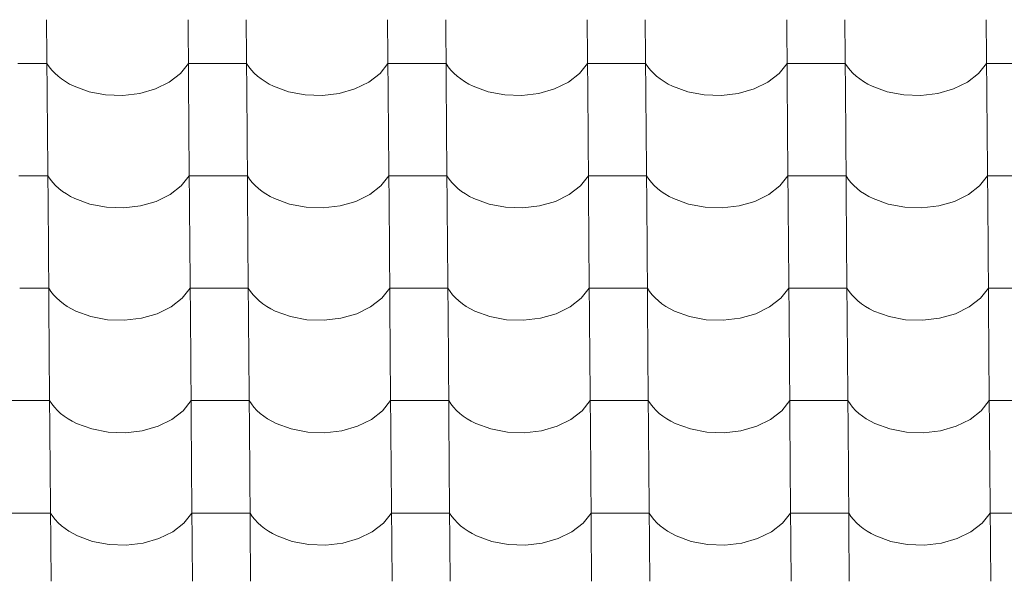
# Model space of a CAD drawing. Header units: millimetres. Extents: x -27785 to 104762, y -947 to 11132.
# Tile 146 of 146: x -2402 to -1588, y 8992 to 9456. Entities that reach past the tile are written whole.
import ezdxf

# ---------------------------------------------------------------- set-up
doc = ezdxf.new("R2010")
doc.units = ezdxf.units.MM
doc.header["$MEASUREMENT"] = 0
doc.layers.add('POHLED JIŽNÍ_1_Bourané_Výplně - Povrchové', color=7, linetype='Continuous')
doc.layers.add('POHLED JIŽNÍ_1_Konstrukce - nosné', color=7, linetype='Continuous')

# ---------------------------------------------------------------- blocks, each defined once
blk = doc.blocks.new('*X2', base_point=(-29303.7, -27473.93))
at = {"layer": 'POHLED JIŽNÍ_1_Bourané_Výplně - Povrchové', "color": 7, "linetype": 'Continuous', "lineweight": 13}
for p, q in [((-2379.94, 9456.34), (-2379.22, 9363.67)), ((-2262.98, 9456.34), (-2262.26, 9363.67)), ((-2214.95, 9456.34), (-2214.23, 9363.67)), ((-2097.99, 9456.34), (-2097.26, 9363.67)), ((-2049.95, 9456.34), (-2049.23, 9363.67)), ((-1932.99, 9456.34), (-1932.27, 9363.67)), ((-1884.96, 9456.34), (-1884.23, 9363.67)), ((-1767.99, 9456.34), (-1767.27, 9363.67)), ((-1719.96, 9456.34), (-1719.24, 9363.67)), ((-1603, 9456.34), (-1602.28, 9363.67)), ((-2379.66, 9420.18), (-2403.68, 9420.18)), ((-2379.66, 9420.18), (-2377.82, 9417.39)), ((-2269.3, 9411.8), (-2262.7, 9420.18)), ((-2238.68, 9420.18), (-2262.7, 9420.18)), ((-2214.67, 9420.18), (-2238.68, 9420.18)), ((-2214.67, 9420.18), (-2212.82, 9417.39)), ((-2104.31, 9411.8), (-2097.7, 9420.18)), ((-2073.69, 9420.18), (-2097.7, 9420.18)), ((-2049.67, 9420.18), (-2073.69, 9420.18)), ((-2049.67, 9420.18), (-2047.82, 9417.39)), ((-1939.31, 9411.8), (-1932.71, 9420.18)), ((-1908.69, 9420.18), (-1932.71, 9420.18)), ((-1884.67, 9420.18), (-1908.69, 9420.18)), ((-1884.67, 9420.18), (-1882.83, 9417.39)), ((-1774.32, 9411.8), (-1767.71, 9420.18)), ((-1743.7, 9420.18), (-1767.71, 9420.18)), ((-1719.68, 9420.18), (-1743.7, 9420.18)), ((-1719.68, 9420.18), (-1717.83, 9417.39)), ((-1609.32, 9411.8), (-1602.72, 9420.18)), ((-1578.7, 9420.18), (-1602.72, 9420.18)), ((-2377.82, 9417.39), (-2375.67, 9414.7)), ((-2375.67, 9414.7), (-2373.25, 9412.11)), ((-2373.25, 9412.11), (-2370.55, 9409.64)), ((-2278.56, 9404.63), (-2269.3, 9411.8)), ((-2212.82, 9417.39), (-2210.68, 9414.7)), ((-2210.68, 9414.7), (-2208.25, 9412.11)), ((-2208.25, 9412.11), (-2205.55, 9409.64)), ((-2113.56, 9404.63), (-2104.31, 9411.8)), ((-2047.82, 9417.39), (-2045.68, 9414.7)), ((-2045.68, 9414.7), (-2043.25, 9412.11)), ((-2043.25, 9412.11), (-2040.55, 9409.64)), ((-1948.57, 9404.63), (-1939.31, 9411.8)), ((-1882.83, 9417.39), (-1880.69, 9414.7)), ((-1880.69, 9414.7), (-1878.26, 9412.11)), ((-1878.26, 9412.11), (-1875.56, 9409.64)), ((-1783.57, 9404.63), (-1774.32, 9411.8)), ((-1717.83, 9417.39), (-1715.69, 9414.7)), ((-1715.69, 9414.7), (-1713.26, 9412.11)), ((-1713.26, 9412.11), (-1710.56, 9409.64)), ((-1618.57, 9404.63), (-1609.32, 9411.8)), ((-2370.55, 9409.64), (-2367.59, 9407.32)), ((-2367.59, 9407.32), (-2364.39, 9405.14)), ((-2364.39, 9405.14), (-2360.96, 9403.12)), ((-2289.99, 9399.04), (-2278.56, 9404.63)), ((-2205.55, 9409.64), (-2202.59, 9407.32)), ((-2202.59, 9407.32), (-2199.39, 9405.14)), ((-2199.39, 9405.14), (-2195.96, 9403.12)), ((-2124.99, 9399.04), (-2113.56, 9404.63)), ((-2040.55, 9409.64), (-2037.6, 9407.32)), ((-2037.6, 9407.32), (-2034.39, 9405.14)), ((-2034.39, 9405.14), (-2030.97, 9403.12)), ((-1960, 9399.04), (-1948.57, 9404.63)), ((-1875.56, 9409.64), (-1872.6, 9407.32)), ((-1872.6, 9407.32), (-1869.4, 9405.14)), ((-1869.4, 9405.14), (-1865.97, 9403.12)), ((-1795, 9399.04), (-1783.57, 9404.63)), ((-1710.56, 9409.64), (-1707.6, 9407.32)), ((-1707.6, 9407.32), (-1704.4, 9405.14)), ((-1704.4, 9405.14), (-1700.97, 9403.12)), ((-1630.01, 9399.04), (-1618.57, 9404.63)), ((-2360.96, 9403.12), (-2357.32, 9401.27)), ((-2357.32, 9401.27), (-2344.84, 9396.7)), ((-2344.84, 9396.7), (-2331.16, 9394.11)), ((-2316.98, 9393.64), (-2303.02, 9395.31)), ((-2303.02, 9395.31), (-2289.99, 9399.04)), ((-2195.96, 9403.12), (-2192.33, 9401.27)), ((-2192.33, 9401.27), (-2179.85, 9396.7)), ((-2179.85, 9396.7), (-2166.17, 9394.11)), ((-2151.99, 9393.64), (-2138.02, 9395.31)), ((-2138.02, 9395.31), (-2124.99, 9399.04)), ((-2030.97, 9403.12), (-2027.33, 9401.27)), ((-2027.33, 9401.27), (-2014.85, 9396.7)), ((-2014.85, 9396.7), (-2001.17, 9394.11)), ((-1986.99, 9393.64), (-1973.03, 9395.31)), ((-1973.03, 9395.31), (-1960, 9399.04)), ((-1865.97, 9403.12), (-1862.33, 9401.27)), ((-1862.33, 9401.27), (-1849.86, 9396.7)), ((-1849.86, 9396.7), (-1836.18, 9394.11)), ((-1821.99, 9393.64), (-1808.03, 9395.31)), ((-1808.03, 9395.31), (-1795, 9399.04)), ((-1700.97, 9403.12), (-1697.34, 9401.27)), ((-1697.34, 9401.27), (-1684.86, 9396.7)), ((-1684.86, 9396.7), (-1671.18, 9394.11)), ((-1657, 9393.64), (-1643.04, 9395.31)), ((-1643.04, 9395.31), (-1630.01, 9399.04)), ((-2331.16, 9394.11), (-2316.98, 9393.64)), ((-2166.17, 9394.11), (-2151.99, 9393.64)), ((-2001.17, 9394.11), (-1986.99, 9393.64)), ((-1836.18, 9394.11), (-1821.99, 9393.64)), ((-1671.18, 9394.11), (-1657, 9393.64)), ((-2379.22, 9363.33), (-2378.5, 9270.66)), ((-2262.26, 9363.33), (-2261.54, 9270.66)), ((-2214.22, 9363.33), (-2213.5, 9270.66)), ((-2097.26, 9363.33), (-2096.54, 9270.66)), ((-2049.23, 9363.33), (-2048.51, 9270.66)), ((-1932.27, 9363.33), (-1931.55, 9270.66)), ((-1884.23, 9363.33), (-1883.51, 9270.66)), ((-1767.27, 9363.33), (-1766.55, 9270.66)), ((-1719.24, 9363.33), (-1718.52, 9270.66)), ((-1602.27, 9363.33), (-1601.55, 9270.66)), ((-2378.94, 9327.18), (-2402.96, 9327.18)), ((-2378.94, 9327.18), (-2377.09, 9324.38)), ((-2377.09, 9324.38), (-2374.95, 9321.69)), ((-2268.58, 9318.79), (-2261.98, 9327.18)), ((-2237.96, 9327.18), (-2261.98, 9327.18)), ((-2213.94, 9327.18), (-2237.96, 9327.18)), ((-2213.94, 9327.18), (-2212.1, 9324.38)), ((-2212.1, 9324.38), (-2209.95, 9321.69)), ((-2103.58, 9318.79), (-2096.98, 9327.18)), ((-2072.96, 9327.18), (-2096.98, 9327.18)), ((-2048.95, 9327.18), (-2072.96, 9327.18)), ((-2048.95, 9327.18), (-2047.1, 9324.38)), ((-2047.1, 9324.38), (-2044.96, 9321.69)), ((-1938.59, 9318.79), (-1931.98, 9327.18)), ((-1907.97, 9327.18), (-1931.98, 9327.18)), ((-1883.95, 9327.18), (-1907.97, 9327.18)), ((-1883.95, 9327.18), (-1882.11, 9324.38)), ((-1882.11, 9324.38), (-1879.96, 9321.69)), ((-1773.59, 9318.79), (-1766.99, 9327.18)), ((-1742.97, 9327.18), (-1766.99, 9327.18)), ((-1718.95, 9327.18), (-1742.97, 9327.18)), ((-1718.95, 9327.18), (-1717.11, 9324.38)), ((-1717.11, 9324.38), (-1714.97, 9321.69)), ((-1608.6, 9318.79), (-1601.99, 9327.18)), ((-1577.98, 9327.18), (-1601.99, 9327.18)), ((-2374.95, 9321.69), (-2372.52, 9319.1)), ((-2372.52, 9319.1), (-2369.82, 9316.64)), ((-2369.82, 9316.64), (-2366.86, 9314.31)), ((-2366.86, 9314.31), (-2363.66, 9312.13)), ((-2277.83, 9311.62), (-2268.58, 9318.79)), ((-2209.95, 9321.69), (-2207.53, 9319.1)), ((-2207.53, 9319.1), (-2204.83, 9316.64)), ((-2204.83, 9316.64), (-2201.87, 9314.31)), ((-2201.87, 9314.31), (-2198.67, 9312.13)), ((-2112.84, 9311.62), (-2103.58, 9318.79)), ((-2044.96, 9321.69), (-2042.53, 9319.1)), ((-2042.53, 9319.1), (-2039.83, 9316.64)), ((-2039.83, 9316.64), (-2036.87, 9314.31)), ((-2036.87, 9314.31), (-2033.67, 9312.13)), ((-1947.84, 9311.62), (-1938.59, 9318.79)), ((-1879.96, 9321.69), (-1877.54, 9319.1)), ((-1877.54, 9319.1), (-1874.83, 9316.64)), ((-1874.83, 9316.64), (-1871.88, 9314.31)), ((-1871.88, 9314.31), (-1868.67, 9312.13)), ((-1782.85, 9311.62), (-1773.59, 9318.79)), ((-1714.97, 9321.69), (-1712.54, 9319.1)), ((-1712.54, 9319.1), (-1709.84, 9316.64)), ((-1709.84, 9316.64), (-1706.88, 9314.31)), ((-1706.88, 9314.31), (-1703.68, 9312.13)), ((-1617.85, 9311.62), (-1608.6, 9318.79)), ((-2363.66, 9312.13), (-2360.23, 9310.11)), ((-2360.23, 9310.11), (-2356.6, 9308.26)), ((-2356.6, 9308.26), (-2344.12, 9303.69)), ((-2302.3, 9302.3), (-2289.27, 9306.03)), ((-2289.27, 9306.03), (-2277.83, 9311.62)), ((-2198.67, 9312.13), (-2195.24, 9310.11)), ((-2195.24, 9310.11), (-2191.6, 9308.26)), ((-2191.6, 9308.26), (-2179.12, 9303.69)), ((-2137.3, 9302.3), (-2124.27, 9306.03)), ((-2124.27, 9306.03), (-2112.84, 9311.62)), ((-2033.67, 9312.13), (-2030.24, 9310.11)), ((-2030.24, 9310.11), (-2026.61, 9308.26)), ((-2026.61, 9308.26), (-2014.13, 9303.69)), ((-1972.3, 9302.3), (-1959.27, 9306.03)), ((-1959.27, 9306.03), (-1947.84, 9311.62)), ((-1868.67, 9312.13), (-1865.25, 9310.11)), ((-1865.25, 9310.11), (-1861.61, 9308.26)), ((-1861.61, 9308.26), (-1849.13, 9303.69)), ((-1807.31, 9302.3), (-1794.28, 9306.03)), ((-1794.28, 9306.03), (-1782.85, 9311.62)), ((-1703.68, 9312.13), (-1700.25, 9310.11)), ((-1700.25, 9310.11), (-1696.62, 9308.26)), ((-1696.62, 9308.26), (-1684.14, 9303.69)), ((-1642.31, 9302.3), (-1629.28, 9306.03)), ((-1629.28, 9306.03), (-1617.85, 9311.62)), ((-2344.12, 9303.69), (-2330.44, 9301.1)), ((-2330.44, 9301.1), (-2316.26, 9300.63)), ((-2316.26, 9300.63), (-2302.3, 9302.3)), ((-2179.12, 9303.69), (-2165.44, 9301.1)), ((-2165.44, 9301.1), (-2151.26, 9300.63)), ((-2151.26, 9300.63), (-2137.3, 9302.3)), ((-2014.13, 9303.69), (-2000.45, 9301.1)), ((-2000.45, 9301.1), (-1986.27, 9300.63)), ((-1986.27, 9300.63), (-1972.3, 9302.3)), ((-1849.13, 9303.69), (-1835.45, 9301.1)), ((-1835.45, 9301.1), (-1821.27, 9300.63)), ((-1821.27, 9300.63), (-1807.31, 9302.3)), ((-1684.14, 9303.69), (-1670.46, 9301.1)), ((-1670.46, 9301.1), (-1656.27, 9300.63)), ((-1656.27, 9300.63), (-1642.31, 9302.3)), ((-2378.5, 9270.32), (-2377.78, 9177.65)), ((-2261.53, 9270.32), (-2260.81, 9177.65)), ((-2213.5, 9270.32), (-2212.78, 9177.65)), ((-2096.54, 9270.32), (-2095.82, 9177.65)), ((-2048.5, 9270.32), (-2047.78, 9177.65)), ((-1931.54, 9270.32), (-1930.82, 9177.65)), ((-1883.51, 9270.32), (-1882.79, 9177.65)), ((-1766.55, 9270.32), (-1765.83, 9177.65)), ((-1718.51, 9270.32), (-1717.79, 9177.65)), ((-1601.55, 9270.32), (-1600.83, 9177.65)), ((-2378.21, 9234.17), (-2402.23, 9234.17)), ((-2378.21, 9234.17), (-2376.37, 9231.37)), ((-2267.86, 9225.78), (-2261.25, 9234.17)), ((-2237.24, 9234.17), (-2261.25, 9234.17)), ((-2213.22, 9234.17), (-2237.24, 9234.17)), ((-2213.22, 9234.17), (-2211.37, 9231.37)), ((-2102.86, 9225.78), (-2096.26, 9234.17)), ((-2072.24, 9234.17), (-2096.26, 9234.17)), ((-2048.22, 9234.17), (-2072.24, 9234.17)), ((-2048.22, 9234.17), (-2046.38, 9231.37)), ((-1937.86, 9225.78), (-1931.26, 9234.17)), ((-1907.24, 9234.17), (-1931.26, 9234.17)), ((-1883.23, 9234.17), (-1907.24, 9234.17)), ((-1883.23, 9234.17), (-1881.38, 9231.37)), ((-1772.87, 9225.78), (-1766.27, 9234.17)), ((-1742.25, 9234.17), (-1766.27, 9234.17)), ((-1718.23, 9234.17), (-1742.25, 9234.17)), ((-1718.23, 9234.17), (-1716.39, 9231.37)), ((-1607.87, 9225.78), (-1601.27, 9234.17)), ((-1577.25, 9234.17), (-1601.27, 9234.17)), ((-2376.37, 9231.37), (-2374.23, 9228.68)), ((-2374.23, 9228.68), (-2371.8, 9226.09)), ((-2371.8, 9226.09), (-2369.1, 9223.63)), ((-2277.11, 9218.61), (-2267.86, 9225.78)), ((-2211.37, 9231.37), (-2209.23, 9228.68)), ((-2209.23, 9228.68), (-2206.8, 9226.09)), ((-2206.8, 9226.09), (-2204.1, 9223.63)), ((-2112.11, 9218.61), (-2102.86, 9225.78)), ((-2046.38, 9231.37), (-2044.24, 9228.68)), ((-2044.24, 9228.68), (-2041.81, 9226.09)), ((-2041.81, 9226.09), (-2039.11, 9223.63)), ((-1947.12, 9218.61), (-1937.86, 9225.78)), ((-1881.38, 9231.37), (-1879.24, 9228.68)), ((-1879.24, 9228.68), (-1876.81, 9226.09)), ((-1876.81, 9226.09), (-1874.11, 9223.63)), ((-1782.12, 9218.61), (-1772.87, 9225.78)), ((-1716.39, 9231.37), (-1714.24, 9228.68)), ((-1714.24, 9228.68), (-1711.82, 9226.09)), ((-1711.82, 9226.09), (-1709.12, 9223.63)), ((-1617.13, 9218.61), (-1607.87, 9225.78)), ((-2369.1, 9223.63), (-2366.14, 9221.3)), ((-2366.14, 9221.3), (-2362.94, 9219.12)), ((-2362.94, 9219.12), (-2359.51, 9217.1)), ((-2359.51, 9217.1), (-2355.88, 9215.25)), ((-2288.54, 9213.02), (-2277.11, 9218.61)), ((-2204.1, 9223.63), (-2201.14, 9221.3)), ((-2201.14, 9221.3), (-2197.94, 9219.12)), ((-2197.94, 9219.12), (-2194.52, 9217.1)), ((-2194.52, 9217.1), (-2190.88, 9215.25)), ((-2123.55, 9213.02), (-2112.11, 9218.61)), ((-2039.11, 9223.63), (-2036.15, 9221.3)), ((-2036.15, 9221.3), (-2032.95, 9219.12)), ((-2032.95, 9219.12), (-2029.52, 9217.1)), ((-2029.52, 9217.1), (-2025.88, 9215.25)), ((-1958.55, 9213.02), (-1947.12, 9218.61)), ((-1874.11, 9223.63), (-1871.15, 9221.3)), ((-1871.15, 9221.3), (-1867.95, 9219.12)), ((-1867.95, 9219.12), (-1864.52, 9217.1)), ((-1864.52, 9217.1), (-1860.89, 9215.25)), ((-1793.56, 9213.02), (-1782.12, 9218.61)), ((-1709.12, 9223.63), (-1706.16, 9221.3)), ((-1706.16, 9221.3), (-1702.96, 9219.12)), ((-1702.96, 9219.12), (-1699.53, 9217.1)), ((-1699.53, 9217.1), (-1695.89, 9215.25)), ((-1628.56, 9213.02), (-1617.13, 9218.61)), ((-2355.88, 9215.25), (-2343.4, 9210.68)), ((-2343.4, 9210.68), (-2329.72, 9208.09)), ((-2329.72, 9208.09), (-2315.53, 9207.62)), ((-2315.53, 9207.62), (-2301.57, 9209.29)), ((-2301.57, 9209.29), (-2288.54, 9213.02)), ((-2190.88, 9215.25), (-2178.4, 9210.68)), ((-2178.4, 9210.68), (-2164.72, 9208.09)), ((-2164.72, 9208.09), (-2150.54, 9207.62)), ((-2150.54, 9207.62), (-2136.58, 9209.29)), ((-2136.58, 9209.29), (-2123.55, 9213.02)), ((-2025.88, 9215.25), (-2013.4, 9210.68)), ((-2013.4, 9210.68), (-1999.73, 9208.09)), ((-1999.73, 9208.09), (-1985.54, 9207.62)), ((-1985.54, 9207.62), (-1971.58, 9209.29)), ((-1971.58, 9209.29), (-1958.55, 9213.02)), ((-1860.89, 9215.25), (-1848.41, 9210.68)), ((-1848.41, 9210.68), (-1834.73, 9208.09)), ((-1834.73, 9208.09), (-1820.55, 9207.62)), ((-1820.55, 9207.62), (-1806.59, 9209.29)), ((-1806.59, 9209.29), (-1793.56, 9213.02)), ((-1695.89, 9215.25), (-1683.41, 9210.68)), ((-1683.41, 9210.68), (-1669.73, 9208.09)), ((-1669.73, 9208.09), (-1655.55, 9207.62)), ((-1655.55, 9207.62), (-1641.59, 9209.29)), ((-1641.59, 9209.29), (-1628.56, 9213.02)), ((-2377.77, 9177.31), (-2377.05, 9084.64)), ((-2260.81, 9177.31), (-2260.09, 9084.64)), ((-2212.78, 9177.31), (-2212.06, 9084.64)), ((-2095.81, 9177.31), (-2095.09, 9084.64)), ((-2047.78, 9177.31), (-2047.06, 9084.64)), ((-1930.82, 9177.31), (-1930.1, 9084.64)), ((-1882.78, 9177.31), (-1882.06, 9084.64)), ((-1765.82, 9177.31), (-1765.1, 9084.64)), ((-1717.79, 9177.31), (-1717.07, 9084.64)), ((-1600.83, 9177.31), (-1600.11, 9084.64)), ((-2401.51, 9141.16), (-2425.53, 9141.16)), ((-2377.49, 9141.16), (-2401.51, 9141.16)), ((-2377.49, 9141.16), (-2375.65, 9138.36)), ((-2375.65, 9138.36), (-2373.5, 9135.67)), ((-2373.5, 9135.67), (-2371.08, 9133.08)), ((-2267.13, 9132.77), (-2260.53, 9141.16)), ((-2236.51, 9141.16), (-2260.53, 9141.16)), ((-2212.5, 9141.16), (-2236.51, 9141.16)), ((-2212.5, 9141.16), (-2210.65, 9138.36)), ((-2210.65, 9138.36), (-2208.51, 9135.67)), ((-2208.51, 9135.67), (-2206.08, 9133.08)), ((-2102.14, 9132.77), (-2095.53, 9141.16)), ((-2071.52, 9141.16), (-2095.53, 9141.16)), ((-2047.5, 9141.16), (-2071.52, 9141.16)), ((-2047.5, 9141.16), (-2045.65, 9138.36)), ((-2045.65, 9138.36), (-2043.51, 9135.67)), ((-2043.51, 9135.67), (-2041.08, 9133.08)), ((-1937.14, 9132.77), (-1930.54, 9141.16)), ((-1906.52, 9141.16), (-1930.54, 9141.16)), ((-1882.5, 9141.16), (-1906.52, 9141.16)), ((-1882.5, 9141.16), (-1880.66, 9138.36)), ((-1880.66, 9138.36), (-1878.52, 9135.67)), ((-1878.52, 9135.67), (-1876.09, 9133.08)), ((-1772.14, 9132.77), (-1765.54, 9141.16)), ((-1741.52, 9141.16), (-1765.54, 9141.16)), ((-1717.51, 9141.16), (-1741.52, 9141.16)), ((-1717.51, 9141.16), (-1715.66, 9138.36)), ((-1715.66, 9138.36), (-1713.52, 9135.67)), ((-1713.52, 9135.67), (-1711.09, 9133.08)), ((-1607.15, 9132.77), (-1600.55, 9141.16)), ((-1576.53, 9141.16), (-1600.55, 9141.16)), ((-2371.08, 9133.08), (-2368.38, 9130.62)), ((-2368.38, 9130.62), (-2365.42, 9128.29)), ((-2365.42, 9128.29), (-2362.22, 9126.11)), ((-2276.39, 9125.6), (-2267.13, 9132.77)), ((-2206.08, 9133.08), (-2203.38, 9130.62)), ((-2203.38, 9130.62), (-2200.42, 9128.29)), ((-2200.42, 9128.29), (-2197.22, 9126.11)), ((-2111.39, 9125.6), (-2102.14, 9132.77)), ((-2041.08, 9133.08), (-2038.38, 9130.62)), ((-2038.38, 9130.62), (-2035.42, 9128.29)), ((-2035.42, 9128.29), (-2032.22, 9126.11)), ((-1946.39, 9125.6), (-1937.14, 9132.77)), ((-1876.09, 9133.08), (-1873.39, 9130.62)), ((-1873.39, 9130.62), (-1870.43, 9128.29)), ((-1870.43, 9128.29), (-1867.23, 9126.11)), ((-1781.4, 9125.6), (-1772.14, 9132.77)), ((-1711.09, 9133.08), (-1708.39, 9130.62)), ((-1708.39, 9130.62), (-1705.43, 9128.29)), ((-1705.43, 9128.29), (-1702.23, 9126.11)), ((-1616.4, 9125.6), (-1607.15, 9132.77)), ((-2362.22, 9126.11), (-2358.79, 9124.09)), ((-2358.79, 9124.09), (-2355.15, 9122.24)), ((-2355.15, 9122.24), (-2342.67, 9117.67)), ((-2300.85, 9116.28), (-2287.82, 9120.01)), ((-2287.82, 9120.01), (-2276.39, 9125.6)), ((-2197.22, 9126.11), (-2193.79, 9124.09)), ((-2193.79, 9124.09), (-2190.16, 9122.24)), ((-2190.16, 9122.24), (-2177.68, 9117.67)), ((-2135.85, 9116.28), (-2122.82, 9120.01)), ((-2122.82, 9120.01), (-2111.39, 9125.6)), ((-2032.22, 9126.11), (-2028.8, 9124.09)), ((-2028.8, 9124.09), (-2025.16, 9122.24)), ((-2025.16, 9122.24), (-2012.68, 9117.67)), ((-1970.86, 9116.28), (-1957.83, 9120.01)), ((-1957.83, 9120.01), (-1946.39, 9125.6)), ((-1867.23, 9126.11), (-1863.8, 9124.09)), ((-1863.8, 9124.09), (-1860.16, 9122.24)), ((-1860.16, 9122.24), (-1847.68, 9117.67)), ((-1805.86, 9116.28), (-1792.83, 9120.01)), ((-1792.83, 9120.01), (-1781.4, 9125.6)), ((-1702.23, 9126.11), (-1698.8, 9124.09)), ((-1698.8, 9124.09), (-1695.17, 9122.24)), ((-1695.17, 9122.24), (-1682.69, 9117.67)), ((-1640.87, 9116.28), (-1627.84, 9120.01)), ((-1627.84, 9120.01), (-1616.4, 9125.6)), ((-2342.67, 9117.67), (-2328.99, 9115.08)), ((-2328.99, 9115.08), (-2314.81, 9114.61)), ((-2314.81, 9114.61), (-2300.85, 9116.28)), ((-2177.68, 9117.67), (-2164, 9115.08)), ((-2164, 9115.08), (-2149.82, 9114.61)), ((-2149.82, 9114.61), (-2135.85, 9116.28)), ((-2012.68, 9117.67), (-1999, 9115.08)), ((-1999, 9115.08), (-1984.82, 9114.61)), ((-1984.82, 9114.61), (-1970.86, 9116.28)), ((-1847.68, 9117.67), (-1834.01, 9115.08)), ((-1834.01, 9115.08), (-1819.82, 9114.61)), ((-1819.82, 9114.61), (-1805.86, 9116.28)), ((-1682.69, 9117.67), (-1669.01, 9115.08)), ((-1669.01, 9115.08), (-1654.83, 9114.61)), ((-1654.83, 9114.61), (-1640.87, 9116.28)), ((-2377.05, 9084.3), (-2376.33, 8991.63)), ((-2260.09, 9084.3), (-2259.37, 8991.63)), ((-2212.05, 9084.3), (-2211.33, 8991.63)), ((-2095.09, 9084.3), (-2094.37, 8991.63)), ((-2047.06, 9084.3), (-2046.34, 8991.63)), ((-1930.1, 9084.3), (-1929.37, 8991.63)), ((-1882.06, 9084.3), (-1881.34, 8991.63)), ((-1765.1, 9084.3), (-1764.38, 8991.63)), ((-1717.07, 9084.3), (-1716.34, 8991.63)), ((-1600.1, 9084.3), (-1599.38, 8991.63)), ((-2400.78, 9048.15), (-2424.8, 9048.15)), ((-2376.77, 9048.15), (-2400.78, 9048.15)), ((-2376.77, 9048.15), (-2374.92, 9045.36)), ((-2374.92, 9045.36), (-2372.78, 9042.66)), ((-2266.41, 9039.76), (-2259.81, 9048.15)), ((-2235.79, 9048.15), (-2259.81, 9048.15)), ((-2211.77, 9048.15), (-2235.79, 9048.15)), ((-2211.77, 9048.15), (-2209.93, 9045.36)), ((-2209.93, 9045.36), (-2207.78, 9042.66)), ((-2101.41, 9039.76), (-2094.81, 9048.15)), ((-2070.79, 9048.15), (-2094.81, 9048.15)), ((-2046.78, 9048.15), (-2070.79, 9048.15)), ((-2046.78, 9048.15), (-2044.93, 9045.36)), ((-2044.93, 9045.36), (-2042.79, 9042.66)), ((-1936.42, 9039.76), (-1929.81, 9048.15)), ((-1905.8, 9048.15), (-1929.81, 9048.15)), ((-1881.78, 9048.15), (-1905.8, 9048.15)), ((-1881.78, 9048.15), (-1879.93, 9045.36)), ((-1879.93, 9045.36), (-1877.79, 9042.66)), ((-1771.42, 9039.76), (-1764.82, 9048.15)), ((-1740.8, 9048.15), (-1764.82, 9048.15)), ((-1716.78, 9048.15), (-1740.8, 9048.15)), ((-1716.78, 9048.15), (-1714.94, 9045.36)), ((-1714.94, 9045.36), (-1712.8, 9042.66)), ((-1606.42, 9039.76), (-1599.82, 9048.15)), ((-1575.8, 9048.15), (-1599.82, 9048.15)), ((-2372.78, 9042.66), (-2370.35, 9040.07)), ((-2370.35, 9040.07), (-2367.65, 9037.61)), ((-2367.65, 9037.61), (-2364.69, 9035.28)), ((-2275.66, 9032.59), (-2266.41, 9039.76)), ((-2207.78, 9042.66), (-2205.36, 9040.07)), ((-2205.36, 9040.07), (-2202.66, 9037.61)), ((-2202.66, 9037.61), (-2199.7, 9035.28)), ((-2110.67, 9032.59), (-2101.41, 9039.76)), ((-2042.79, 9042.66), (-2040.36, 9040.07)), ((-2040.36, 9040.07), (-2037.66, 9037.61)), ((-2037.66, 9037.61), (-2034.7, 9035.28)), ((-1945.67, 9032.59), (-1936.42, 9039.76)), ((-1877.79, 9042.66), (-1875.36, 9040.07)), ((-1875.36, 9040.07), (-1872.66, 9037.61)), ((-1872.66, 9037.61), (-1869.71, 9035.28)), ((-1780.67, 9032.59), (-1771.42, 9039.76)), ((-1712.8, 9042.66), (-1710.37, 9040.07)), ((-1710.37, 9040.07), (-1707.67, 9037.61)), ((-1707.67, 9037.61), (-1704.71, 9035.28)), ((-1615.68, 9032.59), (-1606.42, 9039.76)), ((-2364.69, 9035.28), (-2361.49, 9033.1)), ((-2361.49, 9033.1), (-2358.06, 9031.08)), ((-2358.06, 9031.08), (-2354.43, 9029.24)), ((-2354.43, 9029.24), (-2341.95, 9024.66)), ((-2287.1, 9027), (-2275.66, 9032.59)), ((-2199.7, 9035.28), (-2196.5, 9033.1)), ((-2196.5, 9033.1), (-2193.07, 9031.08)), ((-2193.07, 9031.08), (-2189.43, 9029.24)), ((-2189.43, 9029.24), (-2176.95, 9024.66)), ((-2122.1, 9027), (-2110.67, 9032.59)), ((-2034.7, 9035.28), (-2031.5, 9033.1)), ((-2031.5, 9033.1), (-2028.07, 9031.08)), ((-2028.07, 9031.08), (-2024.44, 9029.24)), ((-2024.44, 9029.24), (-2011.96, 9024.66)), ((-1957.1, 9027), (-1945.67, 9032.59)), ((-1869.71, 9035.28), (-1866.5, 9033.1)), ((-1866.5, 9033.1), (-1863.08, 9031.08)), ((-1863.08, 9031.08), (-1859.44, 9029.24)), ((-1859.44, 9029.24), (-1846.96, 9024.66)), ((-1792.11, 9027), (-1780.67, 9032.59)), ((-1704.71, 9035.28), (-1701.51, 9033.1)), ((-1701.51, 9033.1), (-1698.08, 9031.08)), ((-1698.08, 9031.08), (-1694.44, 9029.24)), ((-1694.44, 9029.24), (-1681.97, 9024.66)), ((-1627.11, 9027), (-1615.68, 9032.59)), ((-2341.95, 9024.66), (-2328.27, 9022.08)), ((-2328.27, 9022.08), (-2314.09, 9021.6)), ((-2314.09, 9021.6), (-2300.13, 9023.27)), ((-2300.13, 9023.27), (-2287.1, 9027)), ((-2176.95, 9024.66), (-2163.27, 9022.08)), ((-2163.27, 9022.08), (-2149.09, 9021.6)), ((-2149.09, 9021.6), (-2135.13, 9023.27)), ((-2135.13, 9023.27), (-2122.1, 9027)), ((-2011.96, 9024.66), (-1998.28, 9022.08)), ((-1998.28, 9022.08), (-1984.1, 9021.6)), ((-1984.1, 9021.6), (-1970.13, 9023.27)), ((-1970.13, 9023.27), (-1957.1, 9027)), ((-1846.96, 9024.66), (-1833.28, 9022.08)), ((-1833.28, 9022.08), (-1819.1, 9021.6)), ((-1819.1, 9021.6), (-1805.14, 9023.27)), ((-1805.14, 9023.27), (-1792.11, 9027)), ((-1681.97, 9024.66), (-1668.29, 9022.08)), ((-1668.29, 9022.08), (-1654.1, 9021.6)), ((-1654.1, 9021.6), (-1640.14, 9023.27)), ((-1640.14, 9023.27), (-1627.11, 9027))]:
    blk.add_line(p, q, dxfattribs=at)

msp = doc.modelspace()

# ---------------------------------------------------------------- block references
at = {"layer": 'POHLED JIŽNÍ_1_Konstrukce - nosné', "color": 9, "linetype": 'Continuous', "lineweight": 13}
msp.add_blockref('*X2', (-29303.7, -27473.93), dxfattribs=at)

doc.saveas('drawing.dxf')
